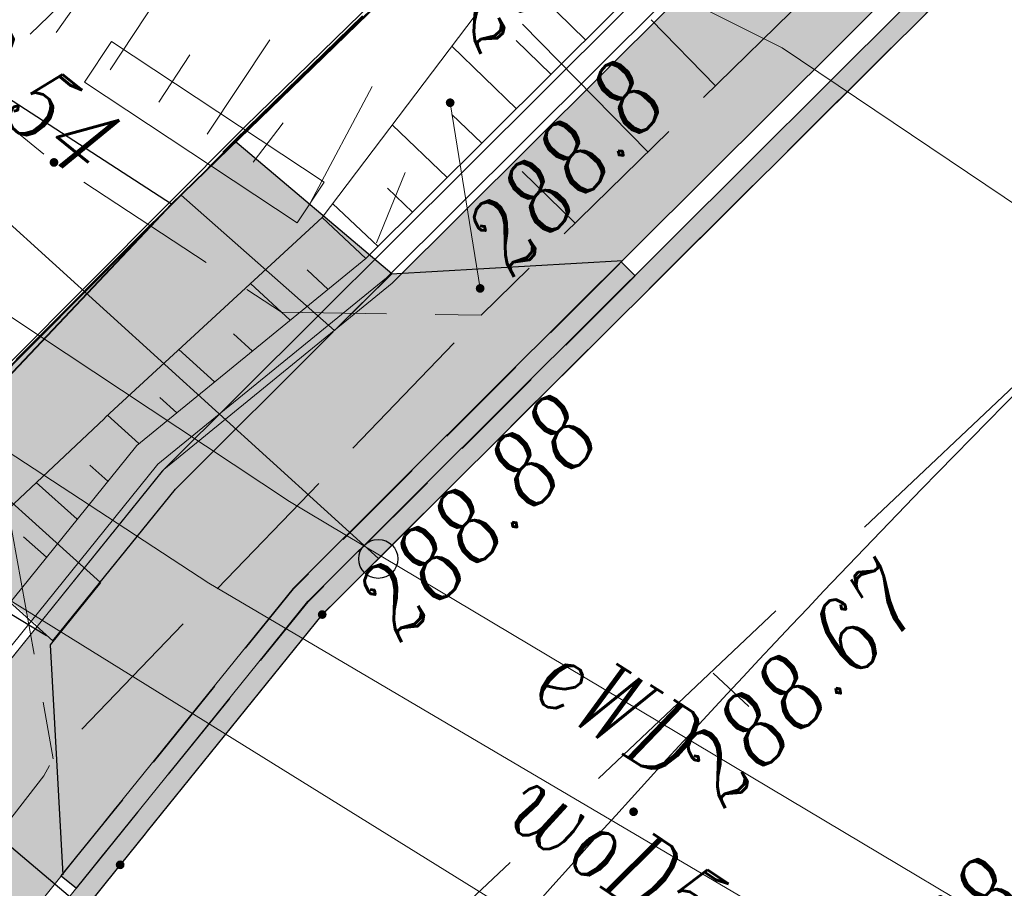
# Model space of a CAD drawing. Header units: metres. Extents: x -1 to 7476305, y 0 to 5497191.
# Tile 100 of 115: x 7475261 to 7475271, y 5497062 to 5497071. Entities that reach past the tile are written whole.
import ezdxf
from ezdxf.enums import TextEntityAlignment as Align

# ---------------------------------------------------------------- set-up
doc = ezdxf.new("R2010")
doc.units = ezdxf.units.M
for name, pattern in [('420-500', [1.5, 1, -0.5]), ('EGBO02-500', [2.5, 1.5, -1]), ('HIDDEN', [0.375, 0.25, -0.125]), ('Krawedz', [0.75, 0.5, -0.25]), ('KTJZ01-500', [2, 1.5, -0.5])]:
    doc.linetypes.add(name, pattern=pattern)
for name, color, linetype, lineweight, true_color in [('BUBZ01_1', 7, 'Continuous', 5, 0x0a0909), ('BUIB02_01', 7, 'Continuous', 5, 0x0a0909), ('EGBD03', 7, 'Continuous', 5, 0x0a0909), ('EGBO02', 7, 'Continuous', 5, 0x0a0909), ('KTJZ01', 7, 'Continuous', 5, 0x0a0909), ('RTPW01', 7, 'Continuous', 5, 0x0a0909), ('RTPW02', 7, 'Continuous', 5, 0x0a0909), ('SUPE_01', 7, 'Continuous', 5, 0x0a0909), ('SUPW_01', 7, 'Continuous', 5, 0x0a0909)]:
    doc.layers.add(name, color=color, linetype=linetype, lineweight=lineweight, true_color=true_color)
for name, color, linetype in [('C-DROGI-KORYTARZE', 7, 'Continuous'), ('C-DROGI-PRZEKROJE', 7, 'Continuous'), ('C-DROGI-SYTUACJA', 7, 'Continuous'), ('C-DROGI-SYTUACJA-ETYKIETY', 7, 'Continuous'), ('D_Granice pasa drogowego', 30, '420-500'), ('D_Grupa punktów', 7, 'Continuous'), ('D_Krawężnik zaniżony', 1, '420-500'), ('D_Linia charakterystyczna', 10, 'Continuous'), ('D_Pobocze zjazdu', 32, 'Continuous'), ('D_Skarpa przy palisadach', 7, 'Continuous'), ('D_Zjazdy', 5, 'Continuous'), ('D_Zjazdy za chodnikiem kruszywo', 41, 'Continuous')]:
    doc.layers.add(name, color=color, linetype=linetype)
doc.layers.add('D_opis', color=7, linetype='Continuous', lineweight=18, plot=False)
for name, color, linetype, lineweight in [('S-1_proj_obnizenia', 7, 'Krawedz', 30), ('S-1_proj_obrzeze', 11, 'Continuous', 30), ('S-5_opis_poprzeczka', 7, 'Continuous', 25)]:
    doc.layers.add(name, color=color, linetype=linetype, lineweight=lineweight)
doc.styles.add('! rom po 1.8mm', font='calibri.ttf', dxfattribs={"height": 0.9})
doc.styles.add('Style-ITALIC_1250', font='ITALIC_1250.shx')
doc.dimstyles.new('! 500', dxfattribs={"dimscale": 5, "dimtxt": 0.9, "dimasz": 0.18, "dimexe": 0.08, "dimexo": 0.04, "dimgap": 0.07, "dimtad": 1, "dimzin": 1, "dimtxsty": '! rom po 1.8mm', "dimcen": 0.09, "dimclrd": 256, "dimclre": 256, "dimclrt": 256, "dimazin": 1, "dimtfac": 1, "dimtix": 1, "dimtmove": 1, "dimatfit": 1, "dimfxl": 0.2, "dimlwd": -1, "dimlwe": -1, "dimarcsym": 0})

# ---------------------------------------------------------------- blocks, each defined once
blk = doc.blocks.new('A$C3d0535fb')
at = {"lineweight": 30}
h = blk.add_hatch(color=1, dxfattribs=at)
h.dxf.hatch_style = 1
h.paths.add_polyline_path([(7475267.533, 5497068.334), (7475265.185, 5497068.199), (7475264.604, 5497067.62), (7475262.974, 5497065.996), (7475262.202, 5497065.041), (7475262.206, 5497065.038), (7475261.691, 5497064.401), (7475261.706, 5497064.086), (7475261.819, 5497062.051), (7475264.184, 5497064.975)])
at = {"lineweight": 30, "true_color": 0xffffff, "transparency": 33554687}
h = blk.add_hatch(color=7, dxfattribs=at)
h.dxf.hatch_style = 1
h.paths.add_polyline_path([(7475267.684, 5497068.182), (7475267.543, 5497068.323), (7475264.184, 5497064.975), (7475261.804, 5497062.032), (7475261.959, 5497061.907), (7475264.333, 5497064.841)])
at = {"layer": 'D_Pobocze zjazdu', "lineweight": 30, "transparency": 33554687}
h = blk.add_hatch(color=256, dxfattribs=at)
h.dxf.hatch_style = 1
h.paths.add_polyline_path([(7475264.604, 5497067.62), (7475264.604, 5497067.62), (7475265.189, 5497068.203), (7475263.582, 5497069.563), (7475263.032, 5497069.008)])
h.paths.add_polyline_path([(7475260.555, 5497066.528), (7475260.006, 5497065.977), (7475261.732, 5497064.452), (7475262.206, 5497065.038)])
at = {"layer": 'D_Zjazdy za chodnikiem kruszywo', "lineweight": 30, "transparency": 33554687}
h = blk.add_hatch(color=256, dxfattribs=at)
h.dxf.hatch_style = 1
h.paths.add_polyline_path([(7475260.558, 5497066.523), (7475262.206, 5497065.038), (7475262.996, 5497066.016), (7475264.604, 5497067.62), (7475263.032, 5497069.008)])
at = {"color": 7, "lineweight": 30, "true_color": 0xffffff, "elevation": 289.172, "flags": 128}
for points in [[(7475267.543, 5497068.323), (7475267.684, 5497068.182)], [(7475261.804, 5497062.032), (7475261.959, 5497061.907)]]:
    blk.add_lwpolyline(points, dxfattribs=at)
at = {"layer": 'D_Krawężnik zaniżony', "lineweight": 30, "elevation": 578.742, "flags": 128}
for points in [[(7475261.804, 5497062.032), (7475264.184, 5497064.975), (7475267.543, 5497068.323)], [(7475261.959, 5497061.907), (7475264.333, 5497064.841), (7475267.684, 5497068.182)]]:
    blk.add_lwpolyline(points, dxfattribs=at)
at = {"layer": 'D_Pobocze zjazdu', "lineweight": 30, "flags": 128}
for points, elevation in [([(7475264.608, 5497067.624), (7475265.189, 5497068.203), (7475265.189, 5497068.203), (7475263.582, 5497069.563), (7475263.032, 5497069.008)], 289.172), ([(7475260.006, 5497065.977), (7475261.716, 5497064.44), (7475262.192, 5497065.029)], 289.173)]:
    blk.add_lwpolyline(points, dxfattribs=dict(at, elevation=elevation))
at = {"layer": 'D_Zjazdy', "color": 18, "lineweight": 30, "true_color": 0x000000, "flags": 128}
for points, elevation in [([(7475267.558, 5497068.335), (7475265.185, 5497068.199), (7475264.604, 5497067.62), (7475263.032, 5497069.008), (7475260.558, 5497066.523), (7475262.206, 5497065.038), (7475261.689, 5497064.399), (7475261.819, 5497062.044)], 289.172), ([(7475262.189, 5497065.025), (7475262.974, 5497065.996), (7475264.589, 5497067.608)], 289.173)]:
    blk.add_lwpolyline(points, dxfattribs=dict(at, elevation=elevation))
blk = doc.blocks.new('*D107')
at = {"layer": 'D_Skarpa przy palisadach', "transparency": 16777216}
for p, q in [((7475261.652, 5497064.493), (7475239.628, 5497077.798)), ((7475202.219, 5497015.798), (7475239.616, 5497077.7)), ((7475224.163, 5497002.436), (7475202.139, 5497015.741))]:
    blk.add_line(p, q, dxfattribs=at)
at = {"layer": 'D_Skarpa przy palisadach', "lineweight": 30, "transparency": 16777216}
for points in [[(7475239.603, 5497077.708), (7475239.629, 5497077.692), (7475239.662, 5497077.777)], [(7475202.207, 5497015.805), (7475202.232, 5497015.79), (7475202.173, 5497015.721)]]:
    blk.add_solid(points, dxfattribs=at)
at = {"layer": 'Defpoints', "color": 0, "lineweight": 30, "transparency": 16777216}
for p in [(7475239.662, 5497077.777), (7475261.669, 5497064.482), (7475224.18, 5497002.426)]:
    blk.add_point(p, dxfattribs=at)
at = {"layer": 'D_Skarpa przy palisadach', "lineweight": 30, "transparency": 16777216, "insert": (7475219.717, 5497047.474), "char_height": 0.9, "attachment_point": 5, "rotation": 58.8631, "style": '! rom po 1.8mm'}
blk.add_mtext('Miejsce do wymijania sie osób ze szczególnymi potrzebami\\Pdł. 72,50m', dxfattribs=at)
blk = doc.blocks.new('*D131')
at = {"layer": 'D_opis', "transparency": 16777216}
for p, q in [((7475285.085, 5497071.614), (7475313.148, 5497052.057)), ((7475313.064, 5497052.006), (7475266.284, 5496984.879)), ((7475238.202, 5497004.339), (7475266.265, 5496984.782))]:
    blk.add_line(p, q, dxfattribs=at)
at = {"layer": 'D_opis', "lineweight": 30, "transparency": 16777216}
for points in [[(7475313.051, 5497052.014), (7475313.076, 5497051.997), (7475313.115, 5497052.08)], [(7475266.271, 5496984.888), (7475266.296, 5496984.87), (7475266.232, 5496984.805)]]:
    blk.add_solid(points, dxfattribs=at)
at = {"layer": 'Defpoints', "color": 0, "lineweight": 30, "transparency": 16777216}
for p in [(7475285.068, 5497071.625), (7475238.185, 5497004.351), (7475266.232, 5496984.805)]:
    blk.add_point(p, dxfattribs=at)
at = {"layer": 'D_opis', "lineweight": 30, "transparency": 16777216, "insert": (7475288.525, 5497019.243), "char_height": 0.9, "attachment_point": 5, "rotation": 55.1278, "style": '! rom po 1.8mm'}
blk.add_mtext('istn. chodnik do odtworzenia\\Pdł. 82,00m', dxfattribs=at)
blk = doc.blocks.new('RTPW02')
at = {"layer": 'RTPW02', "linetype": 'Continuous', "lineweight": 13, "true_color": 0x0a0909}
h = blk.add_hatch(color=18, dxfattribs=at)
edge = h.paths.add_edge_path()
edge.add_arc((0, 0), 0.045, 0, 360)
blk = doc.blocks.new('RTPW01')
at = {"layer": 'RTPW01', "linetype": 'Continuous', "lineweight": 13, "true_color": 0x0a0909}
h = blk.add_hatch(color=18, dxfattribs=at)
edge = h.paths.add_edge_path()
edge.add_arc((0, 0), 0.045, 0, 360)
blk = doc.blocks.new('MDCP_klauzula')
at = {"layer": 'BUBZ01_1', "color": 252, "linetype": 'Continuous', "lineweight": 18}
for p, q in [((7475262.94, 5497071.255), (7475262.304, 5497070.293)), ((7475262.079, 5497071.14), (7475261.752, 5497070.677)), ((7475267.847, 5497070.804), (7475268.507, 5497070.13)), ((7475266.529, 5497070.762), (7475267.813, 5497069.451)), ((7475263.94, 5497070.602), (7475263.3, 5497069.634)), ((7475263.121, 5497070.446), (7475262.802, 5497069.963)), ((7475264.989, 5497070.122), (7475264.358, 5497068.934)), ((7475266.095, 5497068.053), (7475265.788, 5497069.956)), ((7475263.77, 5497069.348), (7475264.077, 5497069.751)), ((7475265.032, 5497068.52), (7475265.328, 5497069.242)), ((7475267.067, 5497068.722), (7475266.527, 5497069.252))]:
    blk.add_line(p, q, dxfattribs=at)
at = {"layer": 'BUIB02_01', "color": 252, "linetype": 'Continuous', "lineweight": 18}
for p, q in [((7475262.041, 5497070.166), (7475262.317, 5497070.584)), ((7475262.317, 5497070.584), (7475264.496, 5497069.143)), ((7475262.041, 5497070.166), (7475264.22, 5497068.725)), ((7475264.22, 5497068.725), (7475264.496, 5497069.143))]:
    blk.add_line(p, q, dxfattribs=at)
at = {"layer": 'EGBD03', "color": 96, "linetype": 'Continuous', "lineweight": 30, "flags": 128}
for points in [[(7475285.765, 5497091.08), (7475278.81, 5497084.41), (7475262.934, 5497068.916), (7475244.62, 5497080.8)], [(7475262.934, 5497068.916), (7475259.571, 5497065.54), (7475255.16, 5497060.7), (7475248.447, 5497051.193), (7475229.954, 5497064.72)]]:
    blk.add_lwpolyline(points, dxfattribs=at)
at = {"layer": 'EGBO02', "color": 252, "linetype": 'EGBO02-500', "lineweight": 18, "flags": 128}
blk.add_lwpolyline([(7475297.538, 5497103.825), (7475279.855, 5497088.323), (7475266.998, 5497076.027), (7475254.649, 5497064.001), (7475244.334, 5497052.497), (7475235.016, 5497036.119), (7475229.48, 5497025.04), (7475224.511, 5497014.388), (7475213.924, 5496993.12), (7475205.301, 5496976.039), (7475191.153, 5496949.431), (7475170.683, 5496910.712), (7475164.472, 5496899.278), (7475155.778, 5496887.844), (7475138.024, 5496865.445)], dxfattribs=at)
at = {"layer": 'KTJZ01', "color": 252, "linetype": 'KTJZ01-500', "lineweight": 18}
blk.add_line((7475261.259, 5497065.779), (7475261.722, 5497063.233), dxfattribs=at)
at = {"layer": 'KTJZ01', "color": 252, "linetype": 'KTJZ01-500', "lineweight": 18, "flags": 128}
for points in [[(7474940.948, 5496678.227), (7474942.744, 5496679.768), (7474947.468, 5496684.472), (7474951.738, 5496688.783), (7474958.027, 5496695.193), (7474962.097, 5496699.235), (7474965.673, 5496702.794), (7474969.754, 5496707.034), (7474981.843, 5496719.552), (7474986.871, 5496724.456), (7474990.284, 5496728.016), (7474993.046, 5496730.57), (7474995.803, 5496733.399), (7474999.755, 5496737.308), (7475005.043, 5496742.399), (7475009.082, 5496746.263), (7475016.386, 5496752.922), (7475018.661, 5496754.834), (7475020.089, 5496756.127), (7475022.831, 5496758.571), (7475025.815, 5496761.182), (7475031.927, 5496766.616), (7475037.923, 5496771.877), (7475045.276, 5496778.075), (7475048.776, 5496780.871), (7475053.275, 5496784.409), (7475057.865, 5496787.982), (7475065.68, 5496793.821), (7475071.675, 5496798.251), (7475080.197, 5496804.617), (7475085.951, 5496808.863), (7475092.068, 5496813.415), (7475094.463, 5496815.318), (7475099.029, 5496818.877), (7475104.515, 5496823.229), (7475105.014, 5496823.868), (7475110.261, 5496828.106), (7475116.671, 5496833.487), (7475121.299, 5496837.758), (7475127.388, 5496843.57), (7475133.626, 5496849.85), (7475138.23, 5496854.845), (7475143.855, 5496861.074), (7475148.205, 5496866.026), (7475154.747, 5496873.863), (7475160.368, 5496880.935), (7475164.02, 5496885.897), (7475167.465, 5496890.774), (7475169.395, 5496893.556), (7475177.645, 5496905.781), (7475183.716, 5496915.79), (7475187.356, 5496922.37), (7475191.312, 5496929.431), (7475194.505, 5496935.684), (7475198.366, 5496943.242), (7475201.584, 5496949.716), (7475204.91, 5496956.567), (7475209.898, 5496967.043), (7475214.268, 5496976.102), (7475219.085, 5496986.161), (7475221.068, 5496990.37), (7475223.563, 5496995.716), (7475227.167, 5497003.081), (7475229.52, 5497008.043), (7475233.202, 5497015.17), (7475236.644, 5497022.005), (7475242.538, 5497033.041), (7475245.538, 5497037.898), (7475247.914, 5497042.007), (7475248.707, 5497043.191), (7475252.159, 5497048.588), (7475253.518, 5497050.557), (7475256.496, 5497054.779), (7475262.407, 5497062.145), (7475264.477, 5497064.71), (7475272.511, 5497072.714), (7475276.959, 5497077.087), (7475283.019, 5497082.422), (7475288.616, 5497087.275), (7475294.096, 5497092.097)], [(7475276.593, 5497078.065), (7475271.977, 5497073.528), (7475266.104, 5497067.778)], [(7475252.661, 5497076.632), (7475256.805, 5497073.313), (7475261.729, 5497069.344), (7475264.061, 5497067.809), (7475266.104, 5497067.778)], [(7475251.444, 5497049.001), (7475252.54, 5497051.011), (7475255.875, 5497055.656), (7475261.626, 5497063.058), (7475261.722, 5497063.233), (7475266.104, 5497067.778)]]:
    blk.add_lwpolyline(points, dxfattribs=at)
at = {"layer": 'SUPE_01', "color": 1, "linetype": 'Continuous', "lineweight": 13, "true_color": 0xfa0000, "flags": 128}
for points in [[(7475297.3, 5497043.72), (7475295.826, 5497045.349), (7475290.252, 5497050.289), (7475264.142, 5497065.869), (7475242.37, 5497080.302)], [(7475245.312, 5497074.772), (7475271.081, 5497058.769), (7475293.554, 5497045.813), (7475296.133, 5497042.539)]]:
    blk.add_lwpolyline(points, dxfattribs=at)
at = {"layer": 'SUPW_01', "color": 5, "linetype": 'Continuous', "lineweight": 13, "flags": 128}
for points in [[(7475247.089, 5497076.358), (7475251.559, 5497072.732), (7475263.314, 5497065.033), (7475275.108, 5497058.082), (7475291.48, 5497048.392), (7475297.326, 5497043.745)], [(7475302.026, 5497048.5), (7475278.672, 5497064.137), (7475269.188, 5497070.517), (7475266.087, 5497072.074), (7475262.53, 5497071.9)]]:
    blk.add_lwpolyline(points, dxfattribs=at)
at = {"layer": 'RTPW01', "color": 252, "linetype": 'Continuous', "lineweight": 18}
for p in [(7475265.788, 5497069.956), (7475266.095, 5497068.053)]:
    blk.add_blockref('RTPW01', p, dxfattribs=at)
at = {"layer": 'RTPW02', "color": 252, "linetype": 'Continuous', "lineweight": 18}
for p in [(7475261.729, 5497069.344), (7475264.477, 5497064.71), (7475267.667, 5497062.689), (7475262.407, 5497062.145)]:
    blk.add_blockref('RTPW02', p, dxfattribs=at)
at = {"layer": 'RTPW01', "color": 252, "linetype": 'Continuous', "lineweight": 18, "style": 'Style-ITALIC_1250', "width": 0.8}
for s, rotation, p in [('287.7', 43.1795, (7475266.083, 5497070.441)), ('288.8', 48.0826, (7475266.428, 5497068.153))]:
    blk.add_text(s, height=0.75, rotation=rotation, dxfattribs=at).set_placement(p)
at = {"layer": 'RTPW02', "color": 252, "linetype": 'Continuous', "lineweight": 18, "style": 'Style-ITALIC_1250', "width": 0.8}
for s, rotation, p in [('288.54', 321.1294, (7475259.685, 5497071.001)), ('288.88', 44.8928, (7475265.27, 5497064.409)), ('288.67', 44.8928, (7475268.586, 5497062.706)), ('288.47', 44.8928, (7475270.622, 5497060.625)), ('288.52', 44.8928, (7475271.262, 5497060.116))]:
    blk.add_text(s, height=0.75, rotation=rotation, dxfattribs=at).set_placement(p)
at = {"layer": 'SUPE_01', "color": 1, "linetype": 'Continuous', "lineweight": 13, "true_color": 0xfa0000, "style": 'Style-ITALIC_1250', "width": 0.8}
blk.add_text('eWD', height=0.75, rotation=327.82, dxfattribs=at).set_placement((7475267.52, 5497063.743), align=Align.MIDDLE_CENTER)
at = {"layer": 'SUPW_01', "color": 5, "linetype": 'Continuous', "lineweight": 13, "style": 'Style-ITALIC_1250', "width": 0.8}
blk.add_text('woD500', height=0.75, rotation=326.4428, dxfattribs=at).set_placement((7475267.949, 5497061.958), align=Align.MIDDLE_CENTER)
blk = doc.blocks.new('okrag')
at = {"color": 0}
blk.add_circle((0, 0), 0.5, dxfattribs=at)
blk = doc.blocks.new('*U223', base_point=(7475265.051, 5497065.281))
at = {"lineweight": -2, "xscale": 0.4, "yscale": 0.4, "zscale": 0.4}
blk.add_blockref('okrag', (7475265.051, 5497065.281), dxfattribs=at)
blk = doc.blocks.new('AeccTickLine')
at = {"color": 0, "linetype": 'ByBlock', "lineweight": -2}
blk.add_line((0, 1), (0, -1), dxfattribs=at)

msp = doc.modelspace()

# ---------------------------------------------------------------- linework, layer by layer
at = {"layer": 'D_Granice pasa drogowego', "lineweight": 50, "ltscale": 2, "flags": 128}
msp.add_lwpolyline([(7474871.194, 5496602.021), (7474875.844, 5496605.985), (7474886.51, 5496614.328), (7474893.187, 5496619.551), (7474906.364, 5496629.859), (7474908.002, 5496630.38), (7474914.804, 5496638.74), (7474928.905, 5496651.777), (7474946.406, 5496669.552), (7474957.321, 5496680.639), (7474994.148, 5496718.045), (7475014.642, 5496738.841), (7475028.014, 5496750.844), (7475033.755, 5496755.998), (7475037.841, 5496759.479), (7475046.672, 5496767.002), (7475050.423, 5496770.198), (7475056.626, 5496775.2), (7475065.197, 5496781.478), (7475069.506, 5496784.668), (7475083.953, 5496795.64), (7475091.313, 5496801.229), (7475097.69, 5496806.073), (7475103.398, 5496810.407), (7475110.576, 5496816.081), (7475114.68, 5496819.326), (7475120.064, 5496824.042), (7475130.991, 5496833.37), (7475144.36, 5496846.35), (7475159.914, 5496864.742), (7475165.321, 5496871.433), (7475168.549, 5496875.377), (7475175.09, 5496884.328), (7475189.457, 5496903.989), (7475193.179, 5496911.075), (7475198.108, 5496920.456), (7475202.904, 5496929.586), (7475209.984, 5496944.676), (7475224.229, 5496974.661), (7475228.871, 5496985.456), (7475234.774, 5496999.181), (7475235.211, 5497000), (7475244.883, 5497018.143), (7475247.158, 5497021.622), (7475253.509, 5497032.362), (7475263.655, 5497046.357), (7475275.03, 5497059.7), (7475278.404, 5497063.267), (7475280.249, 5497065.127), (7475283.737, 5497068.192), (7475289.77, 5497074.68), (7475292.049, 5497076.649), (7475298.288, 5497082.039), (7475318.081, 5497097.784), (7475318.6, 5497101.12), (7475308.342, 5497109.277), (7475299.764, 5497105.915), (7475300.031, 5497102.685), (7475290.434, 5497094.878), (7475285.765, 5497091.08), (7475277.631, 5497083.259), (7475263.588, 5497069.572), (7475259.571, 5497065.54), (7475255.16, 5497060.7), (7475248.447, 5497051.193), (7475241.071, 5497040.575), (7475236.851, 5497034.5), (7475232.87, 5497026.192), (7475228.603, 5497017.286), (7475222.129, 5497003.773), (7475221.6, 5497002.67), (7475223.058, 5497002.07), (7475222.491, 5496999.056), (7475222.104, 5496998.239), (7475217.488, 5496988.479), (7475214.662, 5496982.503), (7475211.997, 5496976.871), (7475210.402, 5496973.497), (7475207.108, 5496966.534), (7475200.594, 5496952.761), (7475195.041, 5496942.357), (7475186.706, 5496926.741), (7475181.863, 5496917.665), (7475180.812, 5496915.697), (7475174.258, 5496906.159), (7475161.354, 5496887.311), (7475156.287, 5496881.059), (7475137.148, 5496857.357), (7475129.378, 5496848.794), (7475126.377, 5496845.473), (7475122.357, 5496841.906), (7475113.346, 5496833.897), (7475108.201, 5496829.327), (7475103.572, 5496825.562), (7475101.251, 5496823.675), (7475097.151, 5496820.343), (7475092.412, 5496817.061), (7475083.189, 5496810.712), (7475063.35, 5496796.429), (7475055.25, 5496790.597), (7475035.25, 5496773.04), (7475032.26, 5496770.67), (7475010.572, 5496750.962), (7475002.025, 5496743.149), (7474993.311, 5496735.182), (7474991.33, 5496733.29), (7474987.11, 5496729.262), (7474981.728, 5496724.125), (7474978.688, 5496721.224), (7474975.041, 5496717.744), (7474967.615, 5496710.352), (7474955.357, 5496698.026), (7474948.808, 5496691.442), (7474943.173, 5496685.776), (7474941.426, 5496684.019), (7474940.056, 5496682.642), (7474939.655, 5496682.287), (7474931.483, 5496675.053), (7474923.147, 5496667.674), (7474919.881, 5496664.783), (7474908.976, 5496655.13), (7474905.9, 5496652.407), (7474901.86, 5496653.48)], dxfattribs=at)

# ---------------------------------------------------------------- block references
msp.add_blockref('A$C3d0535fb', (0, 0))

# ---------------------------------------------------------------- dimensions: what is measured, and where the dimension line sits
at = {"layer": 'D_opis', "lineweight": 30}
dim = msp.add_aligned_dim(p1=(7475285.068, 5497071.625), p2=(7475238.185, 5497004.351), distance=34.186, text='istn. chodnik do odtworzenia\\Pdł. <>m', dimstyle='! 500', override={"dimscale": 0.5}, dxfattribs=at)
dim.commit()
dim.dimension.update_dxf_attribs({"geometry": '*D131', "text_midpoint": (7475288.525, 5497019.243)})
at = {"layer": 'D_Skarpa przy palisadach', "color": 18, "lineweight": 30, "true_color": 0x000000}
dim = msp.add_aligned_dim(p1=(7475224.18, 5497002.426), p2=(7475261.669, 5497064.482), distance=25.711, text='Miejsce do wymijania sie osób ze szczególnymi potrzebami\\Pdł. <>m', dimstyle='! 500', override={"dimscale": 0.5}, dxfattribs=at)
dim.commit()
dim.dimension.update_dxf_attribs({"geometry": '*D107', "text_midpoint": (7475219.717, 5497047.474)})

# ---------------------------------------------------------------- next in the draw order: block references
at = {"layer": 'RTPW01', "color": 18, "lineweight": 30, "true_color": 0x000000}
msp.add_blockref('MDCP_klauzula', (0, 0), dxfattribs=at)

# ---------------------------------------------------------------- next in the draw order: hatches: boundary and pattern name
at = {"layer": 'C-DROGI-KORYTARZE', "linetype": 'Continuous', "lineweight": -3, "true_color": 0xfeeab9}
for points in [[(7475299.224, 5497097.31), (7475298.746, 5497096.88), (7475293.833, 5497092.398), (7475288.353, 5497087.576), (7475282.756, 5497082.723), (7475280.504, 5497080.74), (7475276.696, 5497077.388), (7475275.981, 5497076.685), (7475275.106, 5497075.826), (7475274.189, 5497074.924), (7475274.05, 5497074.788), (7475273.299, 5497074.05), (7475272.806, 5497073.565), (7475272.547, 5497073.31), (7475272.236, 5497073.005), (7475271.928, 5497072.698), (7475266.288, 5497067.079), (7475265.195, 5497068.105), (7475270.897, 5497073.788), (7475271.205, 5497074.094), (7475271.516, 5497074.4), (7475271.775, 5497074.655), (7475272.269, 5497075.14), (7475273.019, 5497075.878), (7475273.158, 5497076.014), (7475274.076, 5497076.916), (7475274.993, 5497077.814), (7475275.708, 5497078.517), (7475279.516, 5497081.869), (7475281.768, 5497083.852), (7475287.365, 5497088.705), (7475292.845, 5497093.527), (7475297.758, 5497098.009), (7475298.236, 5497098.439), (7475299.224, 5497097.31)], [(7475266.288, 5497067.079), (7475264.195, 5497064.993), (7475264.179, 5497064.977), (7475262.381, 5497062.75), (7475262.361, 5497062.725), (7475262.103, 5497062.405), (7475262.085, 5497062.383), (7475261.054, 5497061.098), (7475261.05, 5497061.093), (7475260.448, 5497060.343), (7475260.443, 5497060.336), (7475256.208, 5497055.059), (7475256.174, 5497055.017), (7475253.225, 5497050.836), (7475253.187, 5497050.782), (7475251.859, 5497048.857), (7475251.824, 5497048.807), (7475251.556, 5497048.387), (7475251.535, 5497048.355), (7475248.403, 5497043.456), (7475248.371, 5497043.409), (7475247.588, 5497042.239), (7475247.578, 5497042.225), (7475247.481, 5497042.056), (7475247.46, 5497042.019), (7475245.202, 5497038.116), (7475245.194, 5497038.102), (7475245.115, 5497037.964), (7475245.11, 5497037.956), (7475242.252, 5497033.337), (7475242.185, 5497033.229), (7475236.314, 5497022.236), (7475236.291, 5497022.193), (7475235.164, 5497019.955), (7475235.151, 5497019.93), (7475233.318, 5497016.289), (7475233.305, 5497016.264), (7475232.894, 5497015.445), (7475232.842, 5497015.344), (7475229.431, 5497008.741), (7475229.374, 5497008.632), (7475229.202, 5497008.299), (7475229.16, 5497008.217), (7475227.593, 5497004.913), (7475227.592, 5497004.911), (7475227.59, 5497004.906), (7475227.461, 5497004.635), (7475227.264, 5497004.219), (7475227.255, 5497004.199), (7475225.64, 5497004.978), (7475225.65, 5497004.998), (7475225.85, 5497005.413), (7475225.981, 5497005.682), (7475225.984, 5497005.686), (7475225.986, 5497005.689), (7475227.552, 5497008.992), (7475227.591, 5497009.076), (7475227.763, 5497009.409), (7475227.82, 5497009.518), (7475231.232, 5497016.12), (7475231.283, 5497016.222), (7475231.726, 5497017.102), (7475231.739, 5497017.127), (7475233.572, 5497020.768), (7475233.585, 5497020.793), (7475234.712, 5497023.031), (7475234.734, 5497023.075), (7475240.605, 5497034.067), (7475240.665, 5497034.18), (7475243.605, 5497038.932), (7475243.61, 5497038.94), (7475243.69, 5497039.078), (7475243.698, 5497039.092), (7475245.955, 5497042.996), (7475245.976, 5497043.032), (7475246.074, 5497043.201), (7475246.082, 5497043.216), (7475246.867, 5497044.385), (7475246.898, 5497044.433), (7475250.031, 5497049.331), (7475250.051, 5497049.363), (7475250.324, 5497049.789), (7475250.357, 5497049.841), (7475251.703, 5497051.792), (7475251.741, 5497051.847), (7475254.73, 5497056.084), (7475254.761, 5497056.128), (7475259.053, 5497061.476), (7475259.058, 5497061.483), (7475259.669, 5497062.244), (7475259.672, 5497062.249), (7475260.717, 5497063.551), (7475260.735, 5497063.573), (7475260.997, 5497063.897), (7475261.017, 5497063.922), (7475262.839, 5497066.18), (7475262.853, 5497066.197), (7475264.975, 5497068.311), (7475266.288, 5497067.079)]]:
    msp.add_hatch(color=254, dxfattribs=at).paths.add_polyline_path(points, flags=0)
at = {"layer": 'C-DROGI-PRZEKROJE', "linetype": 'Continuous', "lineweight": -3}
for points in [[(7475299.487, 5497097.009), (7475299.009, 5497096.579), (7475294.096, 5497092.097), (7475288.616, 5497087.275), (7475283.019, 5497082.422), (7475280.767, 5497080.439), (7475276.959, 5497077.087), (7475276.244, 5497076.384), (7475275.381, 5497075.536), (7475274.463, 5497074.634), (7475274.325, 5497074.497), (7475273.574, 5497073.759), (7475273.081, 5497073.274), (7475272.822, 5497073.02), (7475272.511, 5497072.714), (7475272.203, 5497072.407), (7475266.58, 5497066.805), (7475266.434, 5497066.942), (7475272.065, 5497072.553), (7475272.373, 5497072.86), (7475272.684, 5497073.165), (7475272.943, 5497073.42), (7475273.436, 5497073.905), (7475274.187, 5497074.643), (7475274.326, 5497074.779), (7475275.243, 5497075.681), (7475276.112, 5497076.535), (7475276.827, 5497077.238), (7475280.635, 5497080.59), (7475282.887, 5497082.573), (7475288.484, 5497087.426), (7475293.964, 5497092.248), (7475298.877, 5497096.73), (7475299.355, 5497097.16), (7475299.487, 5497097.009)], [(7475266.58, 5497066.805), (7475264.492, 5497064.725), (7475264.477, 5497064.71), (7475262.685, 5497062.489), (7475262.664, 5497062.464), (7475262.407, 5497062.145), (7475262.389, 5497062.123), (7475261.361, 5497060.842), (7475261.358, 5497060.838), (7475260.757, 5497060.089), (7475260.752, 5497060.082), (7475256.53, 5497054.821), (7475256.496, 5497054.779), (7475253.556, 5497050.611), (7475253.518, 5497050.557), (7475252.194, 5497048.638), (7475252.159, 5497048.588), (7475251.891, 5497048.169), (7475251.871, 5497048.137), (7475248.739, 5497043.239), (7475248.707, 5497043.191), (7475247.923, 5497042.021), (7475247.914, 5497042.007), (7475247.817, 5497041.838), (7475247.795, 5497041.802), (7475245.538, 5497037.898), (7475245.53, 5497037.884), (7475245.45, 5497037.746), (7475245.445, 5497037.738), (7475242.605, 5497033.15), (7475242.538, 5497033.041), (7475236.667, 5497022.049), (7475236.644, 5497022.005), (7475235.517, 5497019.767), (7475235.504, 5497019.742), (7475233.671, 5497016.102), (7475233.659, 5497016.077), (7475233.254, 5497015.271), (7475233.202, 5497015.17), (7475229.791, 5497008.568), (7475229.734, 5497008.458), (7475229.563, 5497008.125), (7475229.52, 5497008.043), (7475227.953, 5497004.739), (7475227.952, 5497004.737), (7475227.95, 5497004.732), (7475227.822, 5497004.462), (7475227.624, 5497004.045), (7475227.615, 5497004.026), (7475227.434, 5497004.113), (7475227.444, 5497004.132), (7475227.641, 5497004.549), (7475227.77, 5497004.819), (7475227.772, 5497004.824), (7475227.773, 5497004.827), (7475229.339, 5497008.13), (7475229.382, 5497008.212), (7475229.554, 5497008.545), (7475229.61, 5497008.655), (7475233.021, 5497015.257), (7475233.074, 5497015.358), (7475233.482, 5497016.171), (7475233.494, 5497016.196), (7475235.327, 5497019.836), (7475235.34, 5497019.861), (7475236.467, 5497022.099), (7475236.49, 5497022.143), (7475242.361, 5497033.135), (7475242.428, 5497033.244), (7475245.277, 5497037.847), (7475245.282, 5497037.856), (7475245.362, 5497037.993), (7475245.37, 5497038.007), (7475247.627, 5497041.911), (7475247.648, 5497041.947), (7475247.746, 5497042.116), (7475247.755, 5497042.13), (7475248.539, 5497043.3), (7475248.571, 5497043.348), (7475251.703, 5497048.246), (7475251.723, 5497048.278), (7475251.991, 5497048.698), (7475252.026, 5497048.748), (7475253.352, 5497050.67), (7475253.39, 5497050.724), (7475256.335, 5497054.898), (7475256.368, 5497054.94), (7475260.597, 5497060.209), (7475260.602, 5497060.216), (7475261.204, 5497060.966), (7475261.207, 5497060.97), (7475262.237, 5497062.253), (7475262.255, 5497062.275), (7475262.512, 5497062.595), (7475262.533, 5497062.62), (7475264.328, 5497064.844), (7475264.343, 5497064.859), (7475266.434, 5497066.942), (7475266.58, 5497066.805)]]:
    msp.add_hatch(color=5, dxfattribs=at).paths.add_polyline_path(points, flags=0)

# ---------------------------------------------------------------- next in the draw order: linework, layer by layer
at = {"layer": 'C-DROGI-KORYTARZE', "color": 34, "linetype": 'Continuous', "lineweight": 15}
for p, q in [((7475267.174, 5497070.6, 288.9), (7475266.417, 5497071.345, 288.192)), ((7475266.466, 5497069.894, 288.921), (7475265.804, 5497070.536, 288.307)), ((7475266.82, 5497070.247, 288.911), (7475266.465, 5497070.594, 288.58)), ((7475266.112, 5497069.541, 288.932), (7475265.805, 5497069.836, 288.648)), ((7475265.758, 5497069.188, 288.943), (7475265.193, 5497069.728, 288.422)), ((7475265.403, 5497068.835, 288.953), (7475265.145, 5497069.08, 288.716)), ((7475265.049, 5497068.482, 288.964), (7475264.582, 5497068.922, 288.537)), ((7475264.925, 5497068.359, 288.968), (7475264.476, 5497068.78, 288.557)), ((7475264.537, 5497068.043, 288.976), (7475264.323, 5497068.242, 288.781)), ((7475264.15, 5497067.727, 288.985), (7475263.742, 5497068.104, 288.615)), ((7475263.762, 5497067.411, 288.994), (7475263.569, 5497067.588, 288.819)), ((7475263.375, 5497067.095, 289.003), (7475263.009, 5497067.428, 288.673)), ((7475262.988, 5497066.778, 289.012), (7475262.815, 5497066.935, 288.857)), ((7475262.6, 5497066.462, 289.021), (7475262.276, 5497066.753, 288.73)), ((7475262.282, 5497066.078, 289.023), (7475262.097, 5497066.242, 288.858)), ((7475261.968, 5497065.688, 289.025), (7475261.546, 5497066.062, 288.649)), ((7475261.654, 5497065.299, 289.027), (7475261.416, 5497065.508, 288.816))]:
    msp.add_line(p, q, dxfattribs=at)
at = {"layer": 'C-DROGI-KORYTARZE', "color": 32, "linetype": 'Continuous', "lineweight": 15}
for points in [[(7475296.999, 5497099.853, 287.789), (7475296.526, 5497099.417, 287.807), (7475291.963, 5497094.534, 288.154), (7475285.582, 5497090.742, 287.278), (7475280.193, 5497085.651, 287.521), (7475278.084, 5497083.506, 287.639), (7475274.891, 5497079.45, 288.335), (7475273.688, 5497079.305, 287.846), (7475272.801, 5497078.264, 287.936), (7475271.895, 5497077.349, 287.955), (7475271.693, 5497077.28, 287.894), (7475270.882, 5497076.605, 287.841), (7475270.45, 5497076.056, 287.904), (7475270.15, 5497075.845, 287.866), (7475270.024, 5497075.343, 288.063), (7475269.435, 5497075.333, 287.624), (7475264.476, 5497068.78, 288.557)], [(7475264.476, 5497068.78, 288.557), (7475262.256, 5497066.734, 288.732), (7475262.242, 5497066.716, 288.732), (7475260.104, 5497064.708, 288.476), (7475260.038, 5497064.722, 288.436), (7475259.259, 5497064.833, 287.987), (7475259.245, 5497064.808, 287.989), (7475258.27, 5497063.417, 288.025), (7475258.266, 5497063.412, 288.025), (7475257.628, 5497062.657, 288.008), (7475257.622, 5497062.65, 288.008), (7475253.143, 5497057.324, 287.94), (7475253.104, 5497057.284, 287.94), (7475249.891, 5497053.107, 287.778)]]:
    msp.add_polyline3d(points, dxfattribs=at)
at = {"layer": 'C-DROGI-KORYTARZE', "color": 26, "linetype": 'Continuous', "lineweight": 15}
for points in [[(7475297.992, 5497098.718, 288.795), (7475297.514, 5497098.287, 288.808), (7475292.601, 5497093.805, 288.8), (7475287.121, 5497088.983, 288.836), (7475281.524, 5497084.13, 288.868), (7475279.272, 5497082.148, 288.842), (7475275.464, 5497078.795, 288.915), (7475274.749, 5497078.093, 288.92), (7475273.821, 5497077.185, 288.927), (7475272.904, 5497076.283, 288.933), (7475272.765, 5497076.146, 288.934), (7475272.014, 5497075.408, 288.94), (7475271.521, 5497074.923, 288.944), (7475271.262, 5497074.669, 288.946), (7475270.951, 5497074.363, 288.963), (7475270.643, 5497074.056, 288.796), (7475264.925, 5497068.359, 288.968)], [(7475264.925, 5497068.359, 288.968), (7475262.578, 5497066.444, 289.021), (7475262.564, 5497066.427, 289.021), (7475260.737, 5497064.164, 289.032), (7475260.716, 5497064.138, 289.032), (7475260.454, 5497063.813, 289.034), (7475260.436, 5497063.791, 289.033), (7475259.388, 5497062.485, 288.995), (7475259.384, 5497062.481, 288.995), (7475258.772, 5497061.718, 288.995), (7475258.767, 5497061.711, 288.995), (7475254.463, 5497056.348, 289.035), (7475254.432, 5497056.303, 289.041), (7475251.435, 5497052.055, 289.024)]]:
    msp.add_polyline3d(points, dxfattribs=at)
at = {"layer": 'C-DROGI-PRZEKROJE', "color": 10, "linetype": 'Continuous', "lineweight": 15, "ltscale": 0.3}
for points in [[(7475298.236, 5497098.439, 288.809), (7475297.758, 5497098.009, 288.822), (7475292.845, 5497093.527, 288.814), (7475287.365, 5497088.705, 288.85), (7475281.768, 5497083.852, 288.882), (7475279.516, 5497081.869, 288.856), (7475275.708, 5497078.517, 288.929), (7475274.993, 5497077.814, 288.934), (7475274.076, 5497076.916, 288.941), (7475273.158, 5497076.014, 288.947), (7475273.019, 5497075.878, 288.948), (7475272.269, 5497075.14, 288.954), (7475271.775, 5497074.655, 288.958), (7475271.516, 5497074.4, 288.96), (7475271.205, 5497074.094, 288.977), (7475270.897, 5497073.788, 288.81), (7475265.195, 5497068.105, 288.982)], [(7475299.224, 5497097.31, 288.779), (7475298.746, 5497096.88, 288.792), (7475293.833, 5497092.398, 288.784), (7475288.353, 5497087.576, 288.82), (7475282.756, 5497082.723, 288.852), (7475280.504, 5497080.74, 288.826), (7475276.696, 5497077.388, 288.899), (7475275.981, 5497076.685, 288.904), (7475275.106, 5497075.826, 288.911), (7475274.189, 5497074.924, 288.917), (7475274.05, 5497074.788, 288.918), (7475273.299, 5497074.05, 288.924), (7475272.806, 5497073.565, 288.928), (7475272.547, 5497073.31, 288.93), (7475272.236, 5497073.005, 288.947), (7475271.928, 5497072.698, 288.78), (7475266.288, 5497067.079, 288.952)], [(7475299.355, 5497097.16, 288.639), (7475298.877, 5497096.73, 288.652), (7475293.964, 5497092.248, 288.644), (7475288.484, 5497087.426, 288.68), (7475282.887, 5497082.573, 288.712), (7475280.635, 5497080.59, 288.686), (7475276.827, 5497077.238, 288.759), (7475276.113, 5497076.535, 288.764), (7475275.244, 5497075.681, 288.771), (7475274.326, 5497074.779, 288.777), (7475274.187, 5497074.643, 288.778), (7475273.437, 5497073.905, 288.784), (7475272.943, 5497073.42, 288.788), (7475272.685, 5497073.165, 288.79), (7475272.374, 5497072.859, 288.807), (7475272.066, 5497072.553, 288.64), (7475266.434, 5497066.942, 288.812)], [(7475299.487, 5497097.009, 288.659), (7475299.009, 5497096.579, 288.672), (7475294.096, 5497092.097, 288.664), (7475288.616, 5497087.275, 288.7), (7475283.019, 5497082.422, 288.732), (7475280.767, 5497080.439, 288.706), (7475276.959, 5497077.087, 288.779), (7475276.244, 5497076.384, 288.784), (7475275.381, 5497075.536, 288.791), (7475274.463, 5497074.634, 288.797), (7475274.325, 5497074.497, 288.798), (7475273.574, 5497073.759, 288.804), (7475273.081, 5497073.274, 288.808), (7475272.822, 5497073.02, 288.81), (7475272.511, 5497072.714, 288.827), (7475272.203, 5497072.407, 288.66), (7475266.58, 5497066.805, 288.832)], [(7475274.715, 5497077.966, 288.904), (7475270.972, 5497074.286, 288.947), (7475270.66, 5497073.975, 288.78), (7475262.853, 5497066.197, 288.999), (7475260.997, 5497063.897, 289.01), (7475260.717, 5497063.551, 289.012), (7475259.669, 5497062.244, 288.973), (7475259.058, 5497061.483, 288.973), (7475254.761, 5497056.128, 289.019), (7475251.741, 5497051.847, 289.002), (7475250.357, 5497049.841, 288.981), (7475250.051, 5497049.363, 288.973), (7475246.898, 5497044.433, 288.951), (7475246.082, 5497043.216, 288.948), (7475245.955, 5497042.996, 288.947), (7475243.69, 5497039.078, 288.923), (7475243.606, 5497038.943, 288.921), (7475240.665, 5497034.18, 288.906), (7475234.734, 5497023.075, 288.826)], [(7475265.195, 5497068.105, 288.982), (7475262.853, 5497066.197, 289.035), (7475262.839, 5497066.18, 289.035), (7475261.017, 5497063.922, 289.046), (7475260.997, 5497063.897, 289.046), (7475260.735, 5497063.573, 289.048), (7475260.717, 5497063.551, 289.047), (7475259.672, 5497062.249, 289.009), (7475259.669, 5497062.244, 289.009), (7475259.058, 5497061.483, 289.009), (7475259.053, 5497061.476, 289.009), (7475254.761, 5497056.128, 289.049), (7475254.73, 5497056.084, 289.055), (7475251.741, 5497051.847, 289.038)], [(7475266.288, 5497067.079, 288.952), (7475264.195, 5497064.993, 288.999), (7475264.179, 5497064.977, 288.999), (7475262.381, 5497062.75, 289.01), (7475262.361, 5497062.725, 289.01), (7475262.103, 5497062.405, 289.012), (7475262.085, 5497062.383, 289.011), (7475261.054, 5497061.098, 288.973), (7475261.05, 5497061.093, 288.973), (7475260.448, 5497060.343, 288.973), (7475260.443, 5497060.336, 288.973), (7475256.208, 5497055.059, 289.013)], [(7475266.434, 5497066.942, 288.812), (7475264.344, 5497064.859, 288.859), (7475264.328, 5497064.844, 288.859), (7475262.533, 5497062.619, 288.87), (7475262.513, 5497062.594, 288.87), (7475262.255, 5497062.275, 288.872), (7475262.237, 5497062.253, 288.871), (7475261.208, 5497060.97, 288.833), (7475261.204, 5497060.966, 288.833), (7475260.602, 5497060.216, 288.833), (7475260.597, 5497060.209, 288.833), (7475256.369, 5497054.94, 288.873)], [(7475266.58, 5497066.805, 288.832), (7475264.492, 5497064.725, 288.879), (7475264.477, 5497064.71, 288.879), (7475262.685, 5497062.489, 288.89), (7475262.664, 5497062.464, 288.89), (7475262.407, 5497062.145, 288.892), (7475262.389, 5497062.123, 288.891), (7475261.361, 5497060.842, 288.853), (7475261.358, 5497060.838, 288.853), (7475260.757, 5497060.089, 288.853), (7475260.752, 5497060.082, 288.853), (7475256.53, 5497054.821, 288.893)]]:
    msp.add_polyline3d(points, dxfattribs=at)
at = {"layer": 'C-DROGI-PRZEKROJE', "color": 1, "linetype": 'Continuous', "lineweight": 15}
for points in [[(7475299.224, 5497097.31, 288.779), (7475298.746, 5497096.88, 288.792), (7475293.833, 5497092.398, 288.784), (7475288.353, 5497087.576, 288.82), (7475282.756, 5497082.723, 288.852), (7475280.504, 5497080.74, 288.826), (7475276.696, 5497077.388, 288.899), (7475275.981, 5497076.685, 288.904), (7475275.106, 5497075.826, 288.911), (7475274.189, 5497074.924, 288.917), (7475274.05, 5497074.788, 288.918), (7475273.299, 5497074.05, 288.924), (7475272.806, 5497073.565, 288.928), (7475272.547, 5497073.31, 288.93), (7475272.236, 5497073.005, 288.947), (7475271.928, 5497072.698, 288.78), (7475266.288, 5497067.079, 288.952)], [(7475266.288, 5497067.079, 288.952), (7475264.195, 5497064.993, 288.999), (7475264.179, 5497064.977, 288.999), (7475262.381, 5497062.75, 289.01), (7475262.361, 5497062.725, 289.01), (7475262.103, 5497062.405, 289.012), (7475262.085, 5497062.383, 289.011), (7475261.054, 5497061.098, 288.973), (7475261.05, 5497061.093, 288.973), (7475260.448, 5497060.343, 288.973), (7475260.443, 5497060.336, 288.973), (7475256.208, 5497055.059, 289.013)]]:
    msp.add_polyline3d(points, dxfattribs=at)
at = {"layer": 'C-DROGI-PRZEKROJE', "color": 7, "linetype": 'Continuous', "lineweight": -3}
for points in [[(7475299.487, 5497097.009, 288.639), (7475299.009, 5497096.579, 288.652), (7475294.096, 5497092.097, 288.644), (7475288.616, 5497087.275, 288.68), (7475283.019, 5497082.422, 288.712), (7475280.767, 5497080.439, 288.686), (7475276.959, 5497077.087, 288.759), (7475276.244, 5497076.384, 288.764), (7475275.381, 5497075.536, 288.771), (7475274.463, 5497074.634, 288.777), (7475274.325, 5497074.497, 288.778), (7475273.574, 5497073.759, 288.784), (7475273.081, 5497073.274, 288.788), (7475272.822, 5497073.02, 288.79), (7475272.511, 5497072.714, 288.807), (7475272.203, 5497072.407, 288.64), (7475266.58, 5497066.805, 288.812)], [(7475266.58, 5497066.805, 288.812), (7475264.492, 5497064.725, 288.859), (7475264.477, 5497064.71, 288.859), (7475262.685, 5497062.489, 288.87), (7475262.664, 5497062.464, 288.87), (7475262.407, 5497062.145, 288.872), (7475262.389, 5497062.123, 288.871), (7475261.361, 5497060.842, 288.833), (7475261.358, 5497060.838, 288.833), (7475260.757, 5497060.089, 288.833), (7475260.752, 5497060.082, 288.833), (7475256.53, 5497054.821, 288.873)]]:
    msp.add_polyline3d(points, dxfattribs=at)
at = {"layer": 'C-DROGI-SYTUACJA', "color": 8, "linetype": 'HIDDEN', "lineweight": -3, "ltscale": 10}
msp.add_line((7475274.574, 5497069.901), (7475263.295, 5497059.232), dxfattribs=at)
at = {"layer": 'C-DROGI-SYTUACJA', "color": 1, "linetype": 'Continuous', "lineweight": 15, "ltscale": 0.5, "flags": 128}
msp.add_lwpolyline([(7475274.574, 5497069.901, 0.059501), (7475254.845, 5497046.208)], format="xyb", dxfattribs=at)
at = {"layer": 'D_Linia charakterystyczna', "color": 10, "linetype": 'Continuous', "lineweight": 30}
msp.add_polyline3d([(7475299.9, 5497104.276, 0), (7475300.031, 5497102.685, 288.159), (7475290.569, 5497095.05, -0.12), (7475285.884, 5497091.239, -0.897), (7475277.734, 5497083.402, -0.486), (7475263.687, 5497069.712, 0.243), (7475259.66, 5497065.669, 0.148), (7475255.22, 5497060.798, 0.089), (7475248.488, 5497051.264, -0.343), (7475241.112, 5497040.645, -0.325), (7475236.868, 5497034.536, -0.284), (7475232.87, 5497026.192, -0.118), (7475228.603, 5497017.286, -0.219), (7475222.129, 5497003.773, -0.102), (7475221.6, 5497002.67, 0)], dxfattribs=at)
at = {"layer": 'D_Linia charakterystyczna', "color": 212, "linetype": 'Continuous', "lineweight": 40, "true_color": 0xd200d2}
msp.add_polyline3d([(7475222.362, 5497004.26, 0), (7475236.851, 5497034.5, 287.894), (7475241.201, 5497040.761, 287.857), (7475242.717, 5497042.944, 289.082), (7475247.019, 5497049.137, 288.939), (7475248.341, 5497051.04, 287.848), (7475248.447, 5497051.193, 287.86), (7475255.16, 5497060.7, 288.031), (7475259.277, 5497065.051, 287.997), (7475259.727, 5497065.527, 288.493), (7475260.54, 5497066.386, 288.641), (7475262.721, 5497068.691, 288.636), (7475262.934, 5497068.916, 288.577), (7475263.522, 5497069.487, 288.464), (7475264.377, 5497070.317, 287.686), (7475273.442, 5497079.117, 287.674)], dxfattribs=at)
at = {"layer": 'S-1_proj_obnizenia', "color": 7, "linetype": 'Continuous', "lineweight": 18}
msp.add_line((7475265.053, 5497065.284), (7475241, 5497087.141), dxfattribs=at)
at = {"layer": 'S-1_proj_obrzeze', "color": 250, "linetype": 'Continuous', "lineweight": 15}
for points in [[(7475298.183, 5497098.499, 288.809), (7475297.705, 5497098.069, 288.822), (7475292.792, 5497093.587, 288.814), (7475287.312, 5497088.765, 288.85), (7475281.715, 5497083.912, 288.882), (7475279.463, 5497081.929, 288.856), (7475275.655, 5497078.577, 288.929), (7475274.94, 5497077.874, 288.934), (7475274.021, 5497076.974, 288.941), (7475273.103, 5497076.072, 288.947), (7475272.964, 5497075.936, 288.948), (7475272.214, 5497075.198, 288.954), (7475271.72, 5497074.713, 288.958), (7475271.461, 5497074.458, 288.96), (7475271.15, 5497074.152, 288.977), (7475270.842, 5497073.846, 288.81), (7475265.136, 5497068.16, 288.982)], [(7475298.236, 5497098.439, 288.809), (7475297.758, 5497098.009, 288.822), (7475292.845, 5497093.527, 288.814), (7475287.365, 5497088.705, 288.85), (7475281.768, 5497083.852, 288.882), (7475279.516, 5497081.869, 288.856), (7475275.708, 5497078.517, 288.929), (7475274.993, 5497077.814, 288.934), (7475274.076, 5497076.916, 288.941), (7475273.158, 5497076.014, 288.947), (7475273.019, 5497075.878, 288.948), (7475272.269, 5497075.14, 288.954), (7475271.775, 5497074.655, 288.958), (7475271.516, 5497074.4, 288.96), (7475271.205, 5497074.094, 288.977), (7475270.897, 5497073.788, 288.81), (7475265.195, 5497068.105, 288.982)], [(7475265.136, 5497068.16, 288.982), (7475262.794, 5497066.251, 289.035), (7475262.78, 5497066.233, 289.035), (7475260.957, 5497063.975, 289.046), (7475260.936, 5497063.949, 289.046), (7475260.674, 5497063.625, 289.048), (7475260.657, 5497063.603, 289.047), (7475259.611, 5497062.3, 289.009), (7475259.607, 5497062.295, 289.009), (7475258.996, 5497061.534, 289.009), (7475258.991, 5497061.527, 289.009), (7475254.697, 5497056.176, 289.049), (7475254.665, 5497056.131, 289.055), (7475251.675, 5497051.892, 289.038)], [(7475265.195, 5497068.105, 288.982), (7475262.853, 5497066.197, 289.035), (7475262.839, 5497066.18, 289.035), (7475261.017, 5497063.922, 289.046), (7475260.997, 5497063.897, 289.046), (7475260.735, 5497063.573, 289.048), (7475260.717, 5497063.551, 289.047), (7475259.672, 5497062.249, 289.009), (7475259.669, 5497062.244, 289.009), (7475259.058, 5497061.483, 289.009), (7475259.053, 5497061.476, 289.009), (7475254.761, 5497056.128, 289.049), (7475254.73, 5497056.084, 289.055), (7475251.741, 5497051.847, 289.038)]]:
    msp.add_polyline3d(points, dxfattribs=at)
at = {"layer": 'S-5_opis_poprzeczka', "color": 7, "linetype": 'Continuous', "lineweight": 25}
msp.add_lwpolyline([(7475265.447, 5497058.805), (7475264.684, 5497059.451), (7475257.052, 5497065.912)], dxfattribs=at)

# ---------------------------------------------------------------- next in the draw order: block references
at = {"layer": 'C-DROGI-SYTUACJA-ETYKIETY', "color": 7, "linetype": 'Continuous', "lineweight": 30, "xscale": 0.2499999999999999, "yscale": 0.2499999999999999, "zscale": 0.2499999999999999, "rotation": 227.1052656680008}
msp.add_blockref('AeccTickLine', (7475268.665, 5497063.939), dxfattribs=at)
at = {"layer": 'D_Grupa punktów', "color": 18, "true_color": 0x000000}
msp.add_blockref('*U223', (7475265.051, 5497065.281), dxfattribs=at)

doc.saveas('drawing.dxf')
